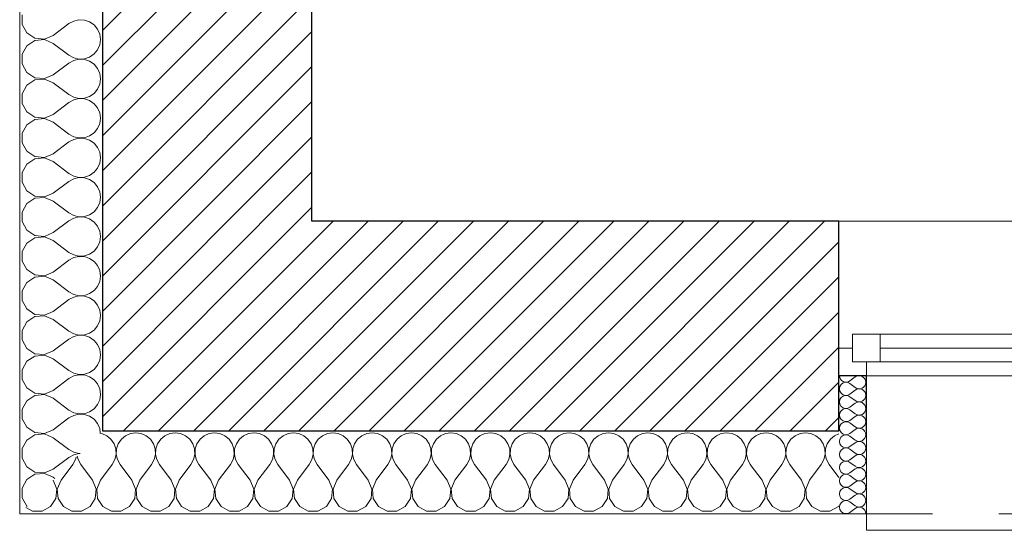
# Model space of a CAD drawing. Header units: millimetres. Extents: x 27262 to 215252, y 16288 to 306312.
# Tile 2 of 34: x 119075 to 120414, y 171393 to 172086. Entities that reach past the tile are written whole.
import ezdxf

# ---------------------------------------------------------------- set-up
doc = ezdxf.new("R2010")
doc.units = ezdxf.units.MM
doc.linetypes.add('Przerywana', pattern=[240, 120, -120])
doc.layers.add('KR_INW', color=252, linetype='Continuous')
doc.layers.add('Okna ArchiCADa', color=252, linetype='Continuous')
for name, color, linetype, lineweight in [('KR_INW_Nr_pióra__101', 252, 'Continuous', 5), ('KR_INW_Nr_pióra__102', 252, 'Continuous', 5), ('KR_INW_Nr_pióra__27', 252, 'Continuous', 25), ('KR_INW_Nr_pióra__47', 252, 'Continuous', 15), ('Okna ArchiCADa_Nr_pióra__1', 252, 'Continuous', 13), ('Okna ArchiCADa_Nr_pióra__27', 252, 'Continuous', 25)]:
    doc.layers.add(name, color=color, linetype=linetype, lineweight=lineweight)
pattern_1 = [(45, (0, 0), (-31.819804, 31.819804), [])]

# ---------------------------------------------------------------- blocks, each defined once
blk = doc.blocks.new('*X185')
at = {"layer": 'KR_INW_Nr_pióra__102', "linetype": 'Continuous'}
for p, q in [((179079.7, 107758.7), (179079.7, 107741.3)), ((179079.7, 107741.3), (179088, 107726)), ((179135.8, 107721.4), (179164.4, 107742.9)), ((179173, 107747.6), (179164.4, 107742.9)), ((179182.6, 107749.9), (179173, 107747.6)), ((179192.4, 107749.4), (179182.6, 107749.9)), ((179201.8, 107746.2), (179192.4, 107749.4)), ((179209.9, 107740.6), (179201.8, 107746.2)), ((179216.2, 107733.1), (179209.9, 107740.6)), ((179088, 107726), (179102.4, 107716.3)), ((179119.8, 107714.7), (179135.8, 107721.4)), ((179220.2, 107724), (179216.2, 107733.1)), ((179221.5, 107714.3), (179220.2, 107724)), ((179088, 107702.6), (179079.7, 107687.3)), ((179102.4, 107712.2), (179088, 107702.6)), ((179102.4, 107716.3), (179119.8, 107714.7)), ((179119.8, 107713.9), (179102.4, 107712.2)), ((179135.8, 107707.1), (179119.8, 107713.9)), ((179135.8, 107707.1), (179164.4, 107685.7)), ((179216.2, 107695.5), (179220.2, 107704.5)), ((179220.2, 107704.5), (179221.5, 107714.3)), ((179079.7, 107687.3), (179079.7, 107669.9)), ((179164.4, 107685.7), (179173, 107680.9)), ((179201.8, 107682.3), (179209.9, 107687.9)), ((179209.9, 107687.9), (179216.2, 107695.5)), ((179079.7, 107669.9), (179088, 107654.5)), ((179135.8, 107650), (179164.4, 107671.4)), ((179173, 107676.2), (179164.4, 107671.4)), ((179173, 107680.9), (179182.6, 107678.7)), ((179182.6, 107678.4), (179173, 107676.2)), ((179182.6, 107678.7), (179192.4, 107679.2)), ((179192.4, 107677.9), (179182.6, 107678.4)), ((179192.4, 107679.2), (179201.8, 107682.3)), ((179201.8, 107674.8), (179192.4, 107677.9)), ((179209.9, 107669.2), (179201.8, 107674.8)), ((179216.2, 107661.6), (179209.9, 107669.2)), ((179088, 107654.5), (179102.4, 107644.9)), ((179119.8, 107643.3), (179135.8, 107650)), ((179220.2, 107652.6), (179216.2, 107661.6)), ((179221.5, 107642.9), (179220.2, 107652.6)), ((179088, 107631.2), (179079.7, 107615.8)), ((179102.4, 107640.8), (179088, 107631.2)), ((179102.4, 107644.9), (179119.8, 107643.3)), ((179119.8, 107642.4), (179102.4, 107640.8)), ((179135.8, 107635.7), (179119.8, 107642.4)), ((179135.8, 107635.7), (179164.4, 107614.3)), ((179216.2, 107624.1), (179220.2, 107633.1)), ((179220.2, 107633.1), (179221.5, 107642.9)), ((179079.7, 107615.8), (179079.7, 107598.4)), ((179164.4, 107614.3), (179173, 107609.5)), ((179201.8, 107610.9), (179209.9, 107616.5)), ((179209.9, 107616.5), (179216.2, 107624.1)), ((179079.7, 107598.4), (179088, 107583.1)), ((179135.8, 107578.6), (179164.4, 107600)), ((179173, 107604.8), (179164.4, 107600)), ((179173, 107609.5), (179182.6, 107607.3)), ((179182.6, 107607), (179173, 107604.8)), ((179182.6, 107607.3), (179192.4, 107607.8)), ((179192.4, 107606.5), (179182.6, 107607)), ((179192.4, 107607.8), (179201.8, 107610.9)), ((179201.8, 107603.4), (179192.4, 107606.5)), ((179209.9, 107597.8), (179201.8, 107603.4)), ((179216.2, 107590.2), (179209.9, 107597.8)), ((179088, 107583.1), (179102.4, 107573.5)), ((179119.8, 107571.8), (179135.8, 107578.6)), ((179220.2, 107581.2), (179216.2, 107590.2)), ((179221.5, 107571.4), (179220.2, 107581.2)), ((179088, 107559.7), (179079.7, 107544.4)), ((179102.4, 107569.4), (179088, 107559.7)), ((179102.4, 107573.5), (179119.8, 107571.8)), ((179119.8, 107571), (179102.4, 107569.4)), ((179135.8, 107564.3), (179119.8, 107571)), ((179135.8, 107564.3), (179164.4, 107542.9)), ((179216.2, 107552.7), (179220.2, 107561.7)), ((179220.2, 107561.7), (179221.5, 107571.4)), ((179079.7, 107544.4), (179079.7, 107527)), ((179164.4, 107542.9), (179173, 107538.1)), ((179201.8, 107539.5), (179209.9, 107545.1)), ((179209.9, 107545.1), (179216.2, 107552.7)), ((179079.7, 107527), (179088, 107511.7)), ((179135.8, 107507.1), (179164.4, 107528.6)), ((179173, 107533.3), (179164.4, 107528.6)), ((179173, 107538.1), (179182.6, 107535.9)), ((179182.6, 107535.6), (179173, 107533.3)), ((179182.6, 107535.9), (179192.4, 107536.3)), ((179192.4, 107535.1), (179182.6, 107535.6)), ((179192.4, 107536.3), (179201.8, 107539.5)), ((179201.8, 107531.9), (179192.4, 107535.1)), ((179209.9, 107526.4), (179201.8, 107531.9)), ((179216.2, 107518.8), (179209.9, 107526.4)), ((179088, 107511.7), (179102.4, 107502.1)), ((179119.8, 107500.4), (179135.8, 107507.1)), ((179220.2, 107509.8), (179216.2, 107518.8)), ((179221.5, 107500), (179220.2, 107509.8)), ((179088, 107488.3), (179079.7, 107473)), ((179102.4, 107497.9), (179088, 107488.3)), ((179102.4, 107502.1), (179119.8, 107500.4)), ((179119.8, 107499.6), (179102.4, 107497.9)), ((179135.8, 107492.9), (179119.8, 107499.6)), ((179135.8, 107492.9), (179164.4, 107471.4)), ((179216.2, 107481.2), (179220.2, 107490.2)), ((179220.2, 107490.2), (179221.5, 107500)), ((179079.7, 107473), (179079.7, 107455.6)), ((179164.4, 107471.4), (179173, 107466.7)), ((179201.8, 107468.1), (179209.9, 107473.6)), ((179209.9, 107473.6), (179216.2, 107481.2)), ((179079.7, 107455.6), (179088, 107440.3)), ((179135.8, 107435.7), (179164.4, 107457.1)), ((179173, 107461.9), (179164.4, 107457.1)), ((179173, 107466.7), (179182.6, 107464.4)), ((179182.6, 107464.1), (179173, 107461.9)), ((179182.6, 107464.4), (179192.4, 107464.9)), ((179192.4, 107463.7), (179182.6, 107464.1)), ((179192.4, 107464.9), (179201.8, 107468.1)), ((179201.8, 107460.5), (179192.4, 107463.7)), ((179209.9, 107454.9), (179201.8, 107460.5)), ((179216.2, 107447.3), (179209.9, 107454.9)), ((179088, 107440.3), (179102.4, 107430.6)), ((179119.8, 107429), (179135.8, 107435.7)), ((179220.2, 107438.3), (179216.2, 107447.3)), ((179221.5, 107428.6), (179220.2, 107438.3)), ((179088, 107416.9), (179079.7, 107401.6)), ((179102.4, 107426.5), (179088, 107416.9)), ((179102.4, 107430.6), (179119.8, 107429)), ((179119.8, 107428.2), (179102.4, 107426.5)), ((179135.8, 107421.4), (179119.8, 107428.2)), ((179135.8, 107421.4), (179164.4, 107400)), ((179216.2, 107409.8), (179220.2, 107418.8)), ((179220.2, 107418.8), (179221.5, 107428.6)), ((179079.7, 107401.6), (179079.7, 107384.2)), ((179164.4, 107400), (179173, 107395.2)), ((179201.8, 107396.6), (179209.9, 107402.2)), ((179209.9, 107402.2), (179216.2, 107409.8)), ((179079.7, 107384.2), (179088, 107368.8)), ((179135.8, 107364.3), (179164.4, 107385.7)), ((179173, 107390.5), (179164.4, 107385.7)), ((179173, 107395.2), (179182.6, 107393)), ((179182.6, 107392.7), (179173, 107390.5)), ((179182.6, 107393), (179192.4, 107393.5)), ((179192.4, 107392.2), (179182.6, 107392.7)), ((179192.4, 107393.5), (179201.8, 107396.6)), ((179201.8, 107389.1), (179192.4, 107392.2)), ((179209.9, 107383.5), (179201.8, 107389.1)), ((179216.2, 107375.9), (179209.9, 107383.5)), ((179088, 107368.8), (179102.4, 107359.2)), ((179119.8, 107357.6), (179135.8, 107364.3)), ((179220.2, 107366.9), (179216.2, 107375.9)), ((179221.5, 107357.1), (179220.2, 107366.9)), ((179088, 107345.5), (179079.7, 107330.1)), ((179102.4, 107355.1), (179088, 107345.5)), ((179102.4, 107359.2), (179119.8, 107357.6)), ((179119.8, 107356.7), (179102.4, 107355.1)), ((179135.8, 107350), (179119.8, 107356.7)), ((179135.8, 107350), (179164.4, 107328.6)), ((179216.2, 107338.4), (179220.2, 107347.4)), ((179220.2, 107347.4), (179221.5, 107357.1)), ((179079.7, 107330.1), (179079.7, 107312.7)), ((179164.4, 107328.6), (179173, 107323.8)), ((179201.8, 107325.2), (179209.9, 107330.8)), ((179209.9, 107330.8), (179216.2, 107338.4)), ((179079.7, 107312.7), (179088, 107297.4)), ((179135.8, 107292.9), (179164.4, 107314.3)), ((179173, 107319.1), (179164.4, 107314.3)), ((179173, 107323.8), (179182.6, 107321.6)), ((179182.6, 107321.3), (179173, 107319.1)), ((179182.6, 107321.6), (179192.4, 107322.1)), ((179192.4, 107320.8), (179182.6, 107321.3)), ((179192.4, 107322.1), (179201.8, 107325.2)), ((179201.8, 107317.7), (179192.4, 107320.8)), ((179209.9, 107312.1), (179201.8, 107317.7)), ((179216.2, 107304.5), (179209.9, 107312.1)), ((179088, 107297.4), (179102.4, 107287.8)), ((179119.8, 107286.1), (179135.8, 107292.9)), ((179220.2, 107295.5), (179216.2, 107304.5)), ((179221.5, 107285.7), (179220.2, 107295.5)), ((179088, 107274), (179079.7, 107258.7)), ((179102.4, 107283.7), (179088, 107274)), ((179102.4, 107287.8), (179119.8, 107286.1)), ((179119.8, 107285.3), (179102.4, 107283.7)), ((179135.8, 107278.6), (179119.8, 107285.3)), ((179135.8, 107278.6), (179164.4, 107257.1)), ((179216.2, 107266.9), (179220.2, 107276)), ((179220.2, 107276), (179221.5, 107285.7)), ((179079.7, 107258.7), (179079.7, 107241.3)), ((179164.4, 107257.1), (179173, 107252.4)), ((179201.8, 107253.8), (179209.9, 107259.4)), ((179209.9, 107259.4), (179216.2, 107266.9)), ((179079.7, 107241.3), (179088, 107226)), ((179135.8, 107221.4), (179164.4, 107242.9)), ((179173, 107247.6), (179164.4, 107242.9)), ((179173, 107252.4), (179182.6, 107250.1)), ((179182.6, 107249.9), (179173, 107247.6)), ((179182.6, 107250.1), (179192.4, 107250.6)), ((179192.4, 107249.4), (179182.6, 107249.9)), ((179192.4, 107250.6), (179201.8, 107253.8)), ((179201.8, 107246.2), (179192.4, 107249.4)), ((179209.9, 107240.6), (179201.8, 107246.2)), ((179216.2, 107233.1), (179209.9, 107240.6)), ((179088, 107226), (179102.4, 107216.3)), ((179119.8, 107214.7), (179135.8, 107221.4)), ((179220.2, 107224), (179216.2, 107233.1)), ((179221.5, 107214.3), (179220.2, 107224)), ((179088, 107202.6), (179079.7, 107187.3)), ((179102.4, 107212.2), (179088, 107202.6)), ((179102.4, 107216.3), (179119.8, 107214.7)), ((179119.8, 107213.9), (179102.4, 107212.2)), ((179135.8, 107207.1), (179119.8, 107213.9)), ((179135.8, 107207.1), (179164.4, 107185.7)), ((179216.2, 107195.5), (179220.2, 107204.5)), ((179220.2, 107204.5), (179221.5, 107214.3)), ((179079.7, 107187.3), (179079.7, 107169.9)), ((179164.4, 107185.7), (179173, 107180.9)), ((179201.8, 107182.3), (179209.9, 107187.9)), ((179209.9, 107187.9), (179216.2, 107195.5)), ((179079.7, 107169.9), (179088, 107154.5)), ((179135.8, 107150), (179164.4, 107171.4)), ((179173, 107176.2), (179164.4, 107171.4)), ((179173, 107180.9), (179182.6, 107178.7)), ((179182.6, 107178.4), (179173, 107176.2)), ((179182.6, 107178.7), (179192.4, 107179.2)), ((179192.4, 107177.9), (179182.6, 107178.4)), ((179192.4, 107179.2), (179201.8, 107182.3)), ((179201.8, 107174.8), (179192.4, 107177.9)), ((179209.9, 107169.2), (179201.8, 107174.8)), ((179216.2, 107161.6), (179209.9, 107169.2)), ((179088, 107154.5), (179102.4, 107144.9)), ((179119.8, 107143.3), (179135.8, 107150)), ((179220.2, 107152.6), (179216.2, 107161.6)), ((179221.5, 107142.9), (179220.2, 107152.6)), ((179088, 107131.2), (179079.7, 107115.8)), ((179102.4, 107140.8), (179088, 107131.2)), ((179102.4, 107144.9), (179119.8, 107143.3)), ((179119.8, 107142.4), (179102.4, 107140.8)), ((179135.8, 107135.7), (179119.8, 107142.4)), ((179135.8, 107135.7), (179164.4, 107114.3)), ((179216.2, 107124.1), (179220.2, 107133.1)), ((179220.2, 107133.1), (179221.5, 107142.9)), ((179079.7, 107115.8), (179079.7, 107098.4)), ((179164.4, 107114.3), (179173, 107109.5)), ((179201.8, 107110.9), (179209.9, 107116.5)), ((179209.9, 107116.5), (179216.2, 107124.1)), ((179079.7, 107098.4), (179088, 107083.1)), ((179135.8, 107078.6), (179164.4, 107100)), ((179173, 107104.8), (179164.4, 107100)), ((179173, 107109.5), (179182.6, 107107.3)), ((179182.6, 107107), (179173, 107104.8)), ((179182.6, 107107.3), (179192.4, 107107.8)), ((179192.4, 107106.5), (179182.6, 107107)), ((179192.4, 107107.8), (179201.8, 107110.9)), ((179201.8, 107103.4), (179192.4, 107106.5)), ((179209.9, 107097.8), (179201.8, 107103.4)), ((179216.2, 107090.2), (179209.9, 107097.8)), ((179088, 107083.1), (179102.4, 107073.5)), ((179119.8, 107071.8), (179135.8, 107078.6)), ((179220.2, 107081.2), (179216.2, 107090.2)), ((179221.5, 107071.4), (179220.2, 107081.2)), ((179088, 107059.7), (179079.7, 107044.4)), ((179102.4, 107069.4), (179088, 107059.7)), ((179102.4, 107073.5), (179119.8, 107071.8)), ((179119.8, 107071), (179102.4, 107069.4)), ((179135.8, 107064.3), (179119.8, 107071)), ((179135.8, 107064.3), (179164.4, 107042.9)), ((179216.2, 107052.7), (179220.2, 107061.7)), ((179220.2, 107061.7), (179221.5, 107071.4)), ((179079.7, 107044.4), (179079.7, 107027)), ((179164.4, 107042.9), (179173, 107038.1)), ((179201.8, 107039.5), (179209.9, 107045.1)), ((179209.9, 107045.1), (179216.2, 107052.7)), ((179079.7, 107027), (179088, 107011.7)), ((179135.8, 107007.1), (179164.4, 107028.6)), ((179173, 107033.3), (179164.4, 107028.6)), ((179173, 107038.1), (179182.6, 107035.9)), ((179182.6, 107035.6), (179173, 107033.3)), ((179182.6, 107035.9), (179192.4, 107036.3)), ((179192.4, 107035.1), (179182.6, 107035.6)), ((179192.4, 107036.3), (179201.8, 107039.5)), ((179201.8, 107031.9), (179192.4, 107035.1)), ((179209.9, 107026.4), (179201.8, 107031.9)), ((179216.2, 107018.8), (179209.9, 107026.4)), ((179088, 107011.7), (179102.4, 107002.1)), ((179119.8, 107000.4), (179135.8, 107007.1)), ((179220.2, 107009.8), (179216.2, 107018.8)), ((179221.3, 107001.4), (179220.2, 107009.8)), ((179088, 106988.3), (179079.7, 106973)), ((179102.4, 106997.9), (179088, 106988.3)), ((179102.4, 107002.1), (179119.8, 107000.4)), ((179119.8, 106999.6), (179102.4, 106997.9)), ((179135.8, 106992.9), (179119.8, 106999.6)), ((179135.8, 106992.9), (179164.4, 106971.4)), ((179079.7, 106973), (179079.7, 106955.6)), ((179164.4, 106971.4), (179173, 106966.7)), ((179079.7, 106955.6), (179088, 106940.3)), ((179135.8, 106935.7), (179164.4, 106957.1)), ((179173, 106961.9), (179164.4, 106957.1)), ((179173, 106966.7), (179182.6, 106964.4)), ((179182.6, 106964.1), (179173, 106961.9)), ((179182.6, 106964.4), (179184.5, 106964.5)), ((179184, 106964.1), (179182.6, 106964.1)), ((179088, 106940.3), (179102.4, 106930.6)), ((179119.8, 106929), (179135.8, 106935.7)), ((179088, 106916.9), (179079.7, 106901.6)), ((179102.4, 106926.5), (179088, 106916.9)), ((179102.4, 106930.6), (179119.8, 106929)), ((179119.8, 106928.2), (179102.4, 106926.5)), ((179135.8, 106921.4), (179119.8, 106928.2)), ((179135.8, 106921.4), (179139, 106919)), ((179079.7, 106901.6), (179079.7, 106884.2)), ((179079.7, 106884.2), (179088, 106868.8)), ((179088, 106868.8), (179088.4, 106868.5))]:
    blk.add_line(p, q, dxfattribs=at)
blk = doc.blocks.new('Ściana_3', base_point=(179075.1, 121675.6))
at = {"layer": 'KR_INW_Nr_pióra__101', "linetype": 'Continuous'}
h = blk.add_hatch(dxfattribs=at)
h.set_pattern_fill('CEGŁA_LICÓWKA', color=256, style=0, pattern_type=2)
h.set_pattern_definition(pattern_1)
h.paths.add_polyline_path([(179225.1, 107005.1), (179605.1, 107385.1), (179605.1, 113729.1), (179405.1, 113729.1), (179290.1, 113729.1), (179225.1, 113729.1)])
at = {"layer": 'KR_INW_Nr_pióra__27', "linetype": 'Continuous'}
blk.add_line((179225.1, 113729.1), (179225.1, 107005.1), dxfattribs=at)
at = {"layer": 'KR_INW_Nr_pióra__27', "linetype": 'Continuous', "flags": 128}
blk.add_lwpolyline([(179605.1, 107385.1), (179605.1, 112967.6)], dxfattribs=at)
at = {"layer": 'KR_INW_Nr_pióra__47', "linetype": 'Continuous', "flags": 128}
blk.add_lwpolyline([(179075.1, 113729.1), (179075.1, 106855.1)], dxfattribs=at)
at = {"layer": 'KR_INW'}
blk.add_blockref('*X185', (0, 0), dxfattribs=at)
blk = doc.blocks.new('*X188')
at = {"layer": 'KR_INW_Nr_pióra__102', "linetype": 'Continuous'}
for p, q in [((179224, 107000.2), (179220.6, 107000.7)), ((179233.1, 106996.2), (179224, 107000.2)), ((179240.6, 106989.9), (179233.1, 106996.2)), ((179246.2, 106981.8), (179240.6, 106989.9)), ((179259.4, 106989.9), (179253.8, 106981.8)), ((179266.9, 106996.2), (179259.4, 106989.9)), ((179276, 107000.2), (179266.9, 106996.2)), ((179285.7, 107001.6), (179276, 107000.2)), ((179295.5, 107000.2), (179285.7, 107001.6)), ((179304.5, 106996.2), (179295.5, 107000.2)), ((179312.1, 106989.9), (179304.5, 106996.2)), ((179317.7, 106981.8), (179312.1, 106989.9)), ((179330.8, 106989.9), (179325.2, 106981.8)), ((179338.4, 106996.2), (179330.8, 106989.9)), ((179347.4, 107000.2), (179338.4, 106996.2)), ((179357.1, 107001.6), (179347.4, 107000.2)), ((179366.9, 107000.2), (179357.1, 107001.6)), ((179375.9, 106996.2), (179366.9, 107000.2)), ((179383.5, 106989.9), (179375.9, 106996.2)), ((179389.1, 106981.8), (179383.5, 106989.9)), ((179402.2, 106989.9), (179396.6, 106981.8)), ((179409.8, 106996.2), (179402.2, 106989.9)), ((179418.8, 107000.2), (179409.8, 106996.2)), ((179428.6, 107001.6), (179418.8, 107000.2)), ((179438.3, 107000.2), (179428.6, 107001.6)), ((179447.3, 106996.2), (179438.3, 107000.2)), ((179454.9, 106989.9), (179447.3, 106996.2)), ((179460.5, 106981.8), (179454.9, 106989.9)), ((179473.6, 106989.9), (179468.1, 106981.8)), ((179481.2, 106996.2), (179473.6, 106989.9)), ((179490.2, 107000.2), (179481.2, 106996.2)), ((179500, 107001.6), (179490.2, 107000.2)), ((179509.8, 107000.2), (179500, 107001.6)), ((179518.8, 106996.2), (179509.8, 107000.2)), ((179526.4, 106989.9), (179518.8, 106996.2)), ((179531.9, 106981.8), (179526.4, 106989.9)), ((179545.1, 106989.9), (179539.5, 106981.8)), ((179552.7, 106996.2), (179545.1, 106989.9)), ((179561.7, 107000.2), (179552.7, 106996.2)), ((179571.4, 107001.6), (179561.7, 107000.2)), ((179581.2, 107000.2), (179571.4, 107001.6)), ((179590.2, 106996.2), (179581.2, 107000.2)), ((179597.8, 106989.9), (179590.2, 106996.2)), ((179603.4, 106981.8), (179597.8, 106989.9)), ((179616.5, 106989.9), (179610.9, 106981.8)), ((179624.1, 106996.2), (179616.5, 106989.9)), ((179633.1, 107000.2), (179624.1, 106996.2)), ((179642.9, 107001.6), (179633.1, 107000.2)), ((179652.6, 107000.2), (179642.9, 107001.6)), ((179661.6, 106996.2), (179652.6, 107000.2)), ((179669.2, 106989.9), (179661.6, 106996.2)), ((179674.8, 106981.8), (179669.2, 106989.9)), ((179687.9, 106989.9), (179682.3, 106981.8)), ((179695.5, 106996.2), (179687.9, 106989.9)), ((179704.5, 107000.2), (179695.5, 106996.2)), ((179714.3, 107001.6), (179704.5, 107000.2)), ((179724, 107000.2), (179714.3, 107001.6)), ((179733.1, 106996.2), (179724, 107000.2)), ((179740.6, 106989.9), (179733.1, 106996.2)), ((179746.2, 106981.8), (179740.6, 106989.9)), ((179759.4, 106989.9), (179753.8, 106981.8)), ((179766.9, 106996.2), (179759.4, 106989.9)), ((179776, 107000.2), (179766.9, 106996.2)), ((179785.7, 107001.6), (179776, 107000.2)), ((179795.5, 107000.2), (179785.7, 107001.6)), ((179804.5, 106996.2), (179795.5, 107000.2)), ((179812.1, 106989.9), (179804.5, 106996.2)), ((179817.7, 106981.8), (179812.1, 106989.9)), ((179830.8, 106989.9), (179825.2, 106981.8)), ((179838.4, 106996.2), (179830.8, 106989.9)), ((179847.4, 107000.2), (179838.4, 106996.2)), ((179857.1, 107001.6), (179847.4, 107000.2)), ((179866.9, 107000.2), (179857.1, 107001.6)), ((179875.9, 106996.2), (179866.9, 107000.2)), ((179883.5, 106989.9), (179875.9, 106996.2)), ((179889.1, 106981.8), (179883.5, 106989.9)), ((179902.2, 106989.9), (179896.6, 106981.8)), ((179909.8, 106996.2), (179902.2, 106989.9)), ((179918.8, 107000.2), (179909.8, 106996.2)), ((179928.6, 107001.6), (179918.8, 107000.2)), ((179938.3, 107000.2), (179928.6, 107001.6)), ((179947.3, 106996.2), (179938.3, 107000.2)), ((179954.9, 106989.9), (179947.3, 106996.2)), ((179960.5, 106981.8), (179954.9, 106989.9)), ((179973.6, 106989.9), (179968.1, 106981.8)), ((179981.2, 106996.2), (179973.6, 106989.9)), ((179990.2, 107000.2), (179981.2, 106996.2)), ((180000, 107001.6), (179990.2, 107000.2)), ((180009.8, 107000.2), (180000, 107001.6)), ((180018.8, 106996.2), (180009.8, 107000.2)), ((180026.4, 106989.9), (180018.8, 106996.2)), ((180031.9, 106981.8), (180026.4, 106989.9)), ((180045.1, 106989.9), (180039.5, 106981.8)), ((180052.7, 106996.2), (180045.1, 106989.9)), ((180061.7, 107000.2), (180052.7, 106996.2)), ((180071.4, 107001.6), (180061.7, 107000.2)), ((180081.2, 107000.2), (180071.4, 107001.6)), ((180090.2, 106996.2), (180081.2, 107000.2)), ((180097.8, 106989.9), (180090.2, 106996.2)), ((180103.4, 106981.8), (180097.8, 106989.9)), ((180116.5, 106989.9), (180110.9, 106981.8)), ((180124.1, 106996.2), (180116.5, 106989.9)), ((180133.1, 107000.2), (180124.1, 106996.2)), ((180142.9, 107001.6), (180133.1, 107000.2)), ((180152.6, 107000.2), (180142.9, 107001.6)), ((180161.6, 106996.2), (180152.6, 107000.2)), ((180169.2, 106989.9), (180161.6, 106996.2)), ((180174.8, 106981.8), (180169.2, 106989.9)), ((180187.9, 106989.9), (180182.3, 106981.8)), ((180195.5, 106996.2), (180187.9, 106989.9)), ((180204.5, 107000.2), (180195.5, 106996.2)), ((180214.3, 107001.6), (180204.5, 107000.2)), ((180224, 107000.2), (180214.3, 107001.6)), ((180233.1, 106996.2), (180224, 107000.2)), ((180240.6, 106989.9), (180233.1, 106996.2)), ((180246.2, 106981.8), (180240.6, 106989.9)), ((180259.4, 106989.9), (180253.8, 106981.8)), ((180266.9, 106996.2), (180259.4, 106989.9)), ((180276, 107000.2), (180266.9, 106996.2)), ((180285.7, 107001.6), (180276, 107000.2)), ((180295.5, 107000.2), (180285.7, 107001.6)), ((180304.5, 106996.2), (180295.5, 107000.2)), ((180312.1, 106989.9), (180304.5, 106996.2)), ((180317.7, 106981.8), (180312.1, 106989.9)), ((180330.8, 106989.9), (180325.2, 106981.8)), ((180338.4, 106996.2), (180330.8, 106989.9)), ((180347.4, 107000.2), (180338.4, 106996.2)), ((180357.1, 107001.6), (180347.4, 107000.2)), ((180366.9, 107000.2), (180357.1, 107001.6)), ((180375.9, 106996.2), (180366.9, 107000.2)), ((180383.5, 106989.9), (180375.9, 106996.2)), ((180389.1, 106981.8), (180383.5, 106989.9)), ((180402.2, 106989.9), (180396.6, 106981.8)), ((180409.8, 106996.2), (180402.2, 106989.9)), ((180418.8, 107000.2), (180409.8, 106996.2)), ((180428.6, 107001.6), (180418.8, 107000.2)), ((180438.3, 107000.2), (180428.6, 107001.6)), ((180447.3, 106996.2), (180438.3, 107000.2)), ((180454.9, 106989.9), (180447.3, 106996.2)), ((180460.5, 106981.8), (180454.9, 106989.9)), ((180473.6, 106989.9), (180468.1, 106981.8)), ((180481.2, 106996.2), (180473.6, 106989.9)), ((180490.2, 107000.2), (180481.2, 106996.2)), ((180500, 107001.6), (180490.2, 107000.2)), ((180509.8, 107000.2), (180500, 107001.6)), ((180518.8, 106996.2), (180509.8, 107000.2)), ((180526.4, 106989.9), (180518.8, 106996.2)), ((180531.9, 106981.8), (180526.4, 106989.9)), ((180545.1, 106989.9), (180539.5, 106981.8)), ((180552.7, 106996.2), (180545.1, 106989.9)), ((180560.5, 106999.7), (180552.7, 106996.2)), ((179249.4, 106972.5), (179246.2, 106981.8)), ((179249.9, 106962.6), (179249.4, 106972.5)), ((179250.6, 106972.5), (179250.1, 106962.6)), ((179253.8, 106981.8), (179250.6, 106972.5)), ((179320.8, 106972.5), (179317.7, 106981.8)), ((179321.3, 106962.6), (179320.8, 106972.5)), ((179322.1, 106972.5), (179321.6, 106962.6)), ((179325.2, 106981.8), (179322.1, 106972.5)), ((179392.2, 106972.5), (179389.1, 106981.8)), ((179392.7, 106962.6), (179392.2, 106972.5)), ((179393.5, 106972.5), (179393, 106962.6)), ((179396.6, 106981.8), (179393.5, 106972.5)), ((179463.7, 106972.5), (179460.5, 106981.8)), ((179464.1, 106962.6), (179463.7, 106972.5)), ((179464.9, 106972.5), (179464.4, 106962.6)), ((179468.1, 106981.8), (179464.9, 106972.5)), ((179535.1, 106972.5), (179531.9, 106981.8)), ((179535.6, 106962.6), (179535.1, 106972.5)), ((179536.3, 106972.5), (179535.9, 106962.6)), ((179539.5, 106981.8), (179536.3, 106972.5)), ((179606.5, 106972.5), (179603.4, 106981.8)), ((179607, 106962.6), (179606.5, 106972.5)), ((179607.8, 106972.5), (179607.3, 106962.6)), ((179610.9, 106981.8), (179607.8, 106972.5)), ((179677.9, 106972.5), (179674.8, 106981.8)), ((179678.4, 106962.6), (179677.9, 106972.5)), ((179679.2, 106972.5), (179678.7, 106962.6)), ((179682.3, 106981.8), (179679.2, 106972.5)), ((179749.4, 106972.5), (179746.2, 106981.8)), ((179749.9, 106962.6), (179749.4, 106972.5)), ((179750.6, 106972.5), (179750.1, 106962.6)), ((179753.8, 106981.8), (179750.6, 106972.5)), ((179820.8, 106972.5), (179817.7, 106981.8)), ((179821.3, 106962.6), (179820.8, 106972.5)), ((179822.1, 106972.5), (179821.6, 106962.6)), ((179825.2, 106981.8), (179822.1, 106972.5)), ((179892.2, 106972.5), (179889.1, 106981.8)), ((179892.7, 106962.6), (179892.2, 106972.5)), ((179893.5, 106972.5), (179893, 106962.6)), ((179896.6, 106981.8), (179893.5, 106972.5)), ((179963.7, 106972.5), (179960.5, 106981.8)), ((179964.1, 106962.6), (179963.7, 106972.5)), ((179964.9, 106972.5), (179964.4, 106962.6)), ((179968.1, 106981.8), (179964.9, 106972.5)), ((180035.1, 106972.5), (180031.9, 106981.8)), ((180035.6, 106962.6), (180035.1, 106972.5)), ((180036.3, 106972.5), (180035.9, 106962.6)), ((180039.5, 106981.8), (180036.3, 106972.5)), ((180106.5, 106972.5), (180103.4, 106981.8)), ((180107, 106962.6), (180106.5, 106972.5)), ((180107.8, 106972.5), (180107.3, 106962.6)), ((180110.9, 106981.8), (180107.8, 106972.5)), ((180177.9, 106972.5), (180174.8, 106981.8)), ((180178.4, 106962.6), (180177.9, 106972.5)), ((180179.2, 106972.5), (180178.7, 106962.6)), ((180182.3, 106981.8), (180179.2, 106972.5)), ((180249.4, 106972.5), (180246.2, 106981.8)), ((180249.9, 106962.6), (180249.4, 106972.5)), ((180250.6, 106972.5), (180250.1, 106962.6)), ((180253.8, 106981.8), (180250.6, 106972.5)), ((180320.8, 106972.5), (180317.7, 106981.8)), ((180321.3, 106962.6), (180320.8, 106972.5)), ((180322.1, 106972.5), (180321.6, 106962.6)), ((180325.2, 106981.8), (180322.1, 106972.5)), ((180392.2, 106972.5), (180389.1, 106981.8)), ((180392.7, 106962.6), (180392.2, 106972.5)), ((180393.5, 106972.5), (180393, 106962.6)), ((180396.6, 106981.8), (180393.5, 106972.5)), ((180463.7, 106972.5), (180460.5, 106981.8)), ((180464.1, 106962.6), (180463.7, 106972.5)), ((180464.9, 106972.5), (180464.4, 106962.6)), ((180468.1, 106981.8), (180464.9, 106972.5)), ((180535.1, 106972.5), (180531.9, 106981.8)), ((180535.6, 106962.6), (180535.1, 106972.5)), ((180536.3, 106972.5), (180535.9, 106962.6)), ((180539.5, 106981.8), (180536.3, 106972.5)), ((179171.4, 106944.4), (179176.2, 106953.1)), ((179176.2, 106953.1), (179177.2, 106957.2)), ((179179.4, 106959.5), (179180.9, 106953.1)), ((179180.9, 106953.1), (179185.7, 106944.4)), ((179242.9, 106944.4), (179247.6, 106953.1)), ((179247.6, 106953.1), (179249.9, 106962.6)), ((179250.1, 106962.6), (179252.4, 106953.1)), ((179252.4, 106953.1), (179257.1, 106944.4)), ((179314.3, 106944.4), (179319.1, 106953.1)), ((179319.1, 106953.1), (179321.3, 106962.6)), ((179321.6, 106962.6), (179323.8, 106953.1)), ((179323.8, 106953.1), (179328.6, 106944.4)), ((179385.7, 106944.4), (179390.5, 106953.1)), ((179390.5, 106953.1), (179392.7, 106962.6)), ((179393, 106962.6), (179395.2, 106953.1)), ((179395.2, 106953.1), (179400, 106944.4)), ((179457.1, 106944.4), (179461.9, 106953.1)), ((179461.9, 106953.1), (179464.1, 106962.6)), ((179464.4, 106962.6), (179466.7, 106953.1)), ((179466.7, 106953.1), (179471.4, 106944.4)), ((179528.6, 106944.4), (179533.3, 106953.1)), ((179533.3, 106953.1), (179535.6, 106962.6)), ((179535.9, 106962.6), (179538.1, 106953.1)), ((179538.1, 106953.1), (179542.9, 106944.4)), ((179600, 106944.4), (179604.8, 106953.1)), ((179604.8, 106953.1), (179607, 106962.6)), ((179607.3, 106962.6), (179609.5, 106953.1)), ((179609.5, 106953.1), (179614.3, 106944.4)), ((179671.4, 106944.4), (179676.2, 106953.1)), ((179676.2, 106953.1), (179678.4, 106962.6)), ((179678.7, 106962.6), (179680.9, 106953.1)), ((179680.9, 106953.1), (179685.7, 106944.4)), ((179742.9, 106944.4), (179747.6, 106953.1)), ((179747.6, 106953.1), (179749.9, 106962.6)), ((179750.1, 106962.6), (179752.4, 106953.1)), ((179752.4, 106953.1), (179757.1, 106944.4)), ((179814.3, 106944.4), (179819.1, 106953.1)), ((179819.1, 106953.1), (179821.3, 106962.6)), ((179821.6, 106962.6), (179823.8, 106953.1)), ((179823.8, 106953.1), (179828.6, 106944.4)), ((179885.7, 106944.4), (179890.5, 106953.1)), ((179890.5, 106953.1), (179892.7, 106962.6)), ((179893, 106962.6), (179895.2, 106953.1)), ((179895.2, 106953.1), (179900, 106944.4)), ((179957.1, 106944.4), (179961.9, 106953.1)), ((179961.9, 106953.1), (179964.1, 106962.6)), ((179964.4, 106962.6), (179966.7, 106953.1)), ((179966.7, 106953.1), (179971.4, 106944.4)), ((180028.6, 106944.4), (180033.3, 106953.1)), ((180033.3, 106953.1), (180035.6, 106962.6)), ((180035.9, 106962.6), (180038.1, 106953.1)), ((180038.1, 106953.1), (180042.9, 106944.4)), ((180100, 106944.4), (180104.8, 106953.1)), ((180104.8, 106953.1), (180107, 106962.6)), ((180107.3, 106962.6), (180109.5, 106953.1)), ((180109.5, 106953.1), (180114.3, 106944.4)), ((180171.4, 106944.4), (180176.2, 106953.1)), ((180176.2, 106953.1), (180178.4, 106962.6)), ((180178.7, 106962.6), (180180.9, 106953.1)), ((180180.9, 106953.1), (180185.7, 106944.4)), ((180242.9, 106944.4), (180247.6, 106953.1)), ((180247.6, 106953.1), (180249.9, 106962.6)), ((180250.1, 106962.6), (180252.4, 106953.1)), ((180252.4, 106953.1), (180257.1, 106944.4)), ((180314.3, 106944.4), (180319.1, 106953.1)), ((180319.1, 106953.1), (180321.3, 106962.6)), ((180321.6, 106962.6), (180323.8, 106953.1)), ((180323.8, 106953.1), (180328.6, 106944.4)), ((180385.7, 106944.4), (180390.5, 106953.1)), ((180390.5, 106953.1), (180392.7, 106962.6)), ((180393, 106962.6), (180395.2, 106953.1)), ((180395.2, 106953.1), (180400, 106944.4)), ((180457.1, 106944.4), (180461.9, 106953.1)), ((180461.9, 106953.1), (180464.1, 106962.6)), ((180464.4, 106962.6), (180466.7, 106953.1)), ((180466.7, 106953.1), (180471.4, 106944.4)), ((180528.6, 106944.4), (180533.3, 106953.1)), ((180533.3, 106953.1), (180535.6, 106962.6)), ((180535.9, 106962.6), (180538.1, 106953.1)), ((180538.1, 106953.1), (180542.9, 106944.4)), ((179150, 106915.9), (179171.4, 106944.4)), ((179207.1, 106915.9), (179185.7, 106944.4)), ((179221.4, 106915.9), (179242.9, 106944.4)), ((179278.6, 106915.9), (179257.1, 106944.4)), ((179292.9, 106915.9), (179314.3, 106944.4)), ((179350, 106915.9), (179328.6, 106944.4)), ((179364.3, 106915.9), (179385.7, 106944.4)), ((179421.4, 106915.9), (179400, 106944.4)), ((179435.7, 106915.9), (179457.1, 106944.4)), ((179492.9, 106915.9), (179471.4, 106944.4)), ((179507.1, 106915.9), (179528.6, 106944.4)), ((179564.3, 106915.9), (179542.9, 106944.4)), ((179578.6, 106915.9), (179600, 106944.4)), ((179635.7, 106915.9), (179614.3, 106944.4)), ((179650, 106915.9), (179671.4, 106944.4)), ((179707.1, 106915.9), (179685.7, 106944.4)), ((179721.4, 106915.9), (179742.9, 106944.4)), ((179778.6, 106915.9), (179757.1, 106944.4)), ((179792.9, 106915.9), (179814.3, 106944.4)), ((179850, 106915.9), (179828.6, 106944.4)), ((179864.3, 106915.9), (179885.7, 106944.4)), ((179921.4, 106915.9), (179900, 106944.4)), ((179935.7, 106915.9), (179957.1, 106944.4)), ((179992.9, 106915.9), (179971.4, 106944.4)), ((180007.1, 106915.9), (180028.6, 106944.4)), ((180064.3, 106915.9), (180042.9, 106944.4)), ((180078.6, 106915.9), (180100, 106944.4)), ((180135.7, 106915.9), (180114.3, 106944.4)), ((180150, 106915.9), (180171.4, 106944.4)), ((180207.1, 106915.9), (180185.7, 106944.4)), ((180221.4, 106915.9), (180242.9, 106944.4)), ((180278.6, 106915.9), (180257.1, 106944.4)), ((180292.9, 106915.9), (180314.3, 106944.4)), ((180350, 106915.9), (180328.6, 106944.4)), ((180364.3, 106915.9), (180385.7, 106944.4)), ((180421.4, 106915.9), (180400, 106944.4)), ((180435.7, 106915.9), (180457.1, 106944.4)), ((180492.9, 106915.9), (180471.4, 106944.4)), ((180507.1, 106915.9), (180528.6, 106944.4)), ((180560.5, 106920.9), (180542.9, 106944.4)), ((179142.4, 106899.8), (179135.7, 106915.8)), ((179150, 106915.9), (179143.3, 106899.8)), ((179213.9, 106899.8), (179207.1, 106915.9)), ((179221.4, 106915.9), (179214.7, 106899.8)), ((179285.3, 106899.8), (179278.6, 106915.9)), ((179292.9, 106915.9), (179286.1, 106899.8)), ((179356.7, 106899.8), (179350, 106915.9)), ((179364.3, 106915.9), (179357.6, 106899.8)), ((179428.2, 106899.8), (179421.4, 106915.9)), ((179435.7, 106915.9), (179429, 106899.8)), ((179499.6, 106899.8), (179492.9, 106915.9)), ((179507.1, 106915.9), (179500.4, 106899.8)), ((179571, 106899.8), (179564.3, 106915.9)), ((179578.6, 106915.9), (179571.8, 106899.8)), ((179642.4, 106899.8), (179635.7, 106915.9)), ((179650, 106915.9), (179643.3, 106899.8)), ((179713.9, 106899.8), (179707.1, 106915.9)), ((179721.4, 106915.9), (179714.7, 106899.8)), ((179785.3, 106899.8), (179778.6, 106915.9)), ((179792.9, 106915.9), (179786.1, 106899.8)), ((179856.7, 106899.8), (179850, 106915.9)), ((179864.3, 106915.9), (179857.6, 106899.8)), ((179928.2, 106899.8), (179921.4, 106915.9)), ((179935.7, 106915.9), (179929, 106899.8)), ((179999.6, 106899.8), (179992.9, 106915.9)), ((180007.1, 106915.9), (180000.4, 106899.8)), ((180071, 106899.8), (180064.3, 106915.9)), ((180078.6, 106915.9), (180071.8, 106899.8)), ((180142.4, 106899.8), (180135.7, 106915.9)), ((180150, 106915.9), (180143.3, 106899.8)), ((180213.9, 106899.8), (180207.1, 106915.9)), ((180221.4, 106915.9), (180214.7, 106899.8)), ((180285.3, 106899.8), (180278.6, 106915.9)), ((180292.9, 106915.9), (180286.1, 106899.8)), ((180356.7, 106899.8), (180350, 106915.9)), ((180364.3, 106915.9), (180357.6, 106899.8)), ((180428.2, 106899.8), (180421.4, 106915.9)), ((180435.7, 106915.9), (180429, 106899.8)), ((180499.6, 106899.8), (180492.9, 106915.9)), ((180507.1, 106915.9), (180500.4, 106899.8)), ((179140.8, 106882.5), (179142.4, 106899.8)), ((179143.3, 106899.8), (179144.9, 106882.5)), ((179212.2, 106882.5), (179213.9, 106899.8)), ((179214.7, 106899.8), (179216.3, 106882.5)), ((179283.7, 106882.5), (179285.3, 106899.8)), ((179286.1, 106899.8), (179287.8, 106882.5)), ((179355.1, 106882.5), (179356.7, 106899.8)), ((179357.6, 106899.8), (179359.2, 106882.5)), ((179426.5, 106882.5), (179428.2, 106899.8)), ((179429, 106899.8), (179430.6, 106882.5)), ((179497.9, 106882.5), (179499.6, 106899.8)), ((179500.4, 106899.8), (179502.1, 106882.5)), ((179569.4, 106882.5), (179571, 106899.8)), ((179571.8, 106899.8), (179573.5, 106882.5)), ((179640.8, 106882.5), (179642.4, 106899.8)), ((179643.3, 106899.8), (179644.9, 106882.5)), ((179712.2, 106882.5), (179713.9, 106899.8)), ((179714.7, 106899.8), (179716.3, 106882.5)), ((179783.7, 106882.5), (179785.3, 106899.8)), ((179786.1, 106899.8), (179787.8, 106882.5)), ((179855.1, 106882.5), (179856.7, 106899.8)), ((179857.6, 106899.8), (179859.2, 106882.5)), ((179926.5, 106882.5), (179928.2, 106899.8)), ((179929, 106899.8), (179930.6, 106882.5)), ((179997.9, 106882.5), (179999.6, 106899.8)), ((180000.4, 106899.8), (180002.1, 106882.5)), ((180069.4, 106882.5), (180071, 106899.8)), ((180071.8, 106899.8), (180073.5, 106882.5)), ((180140.8, 106882.5), (180142.4, 106899.8)), ((180143.3, 106899.8), (180144.9, 106882.5)), ((180212.2, 106882.5), (180213.9, 106899.8)), ((180214.7, 106899.8), (180216.3, 106882.5)), ((180283.7, 106882.5), (180285.3, 106899.8)), ((180286.1, 106899.8), (180287.8, 106882.5)), ((180355.1, 106882.5), (180356.7, 106899.8)), ((180357.6, 106899.8), (180359.2, 106882.5)), ((180426.5, 106882.5), (180428.2, 106899.8)), ((180429, 106899.8), (180430.6, 106882.5)), ((180497.9, 106882.5), (180499.6, 106899.8)), ((180500.4, 106899.8), (180502.1, 106882.5)), ((179131.2, 106868), (179140.8, 106882.5)), ((179144.9, 106882.5), (179154.5, 106868)), ((179202.6, 106868), (179212.2, 106882.5)), ((179216.3, 106882.5), (179226, 106868)), ((179274, 106868), (179283.7, 106882.5)), ((179287.8, 106882.5), (179297.4, 106868)), ((179345.5, 106868), (179355.1, 106882.5)), ((179359.2, 106882.5), (179368.8, 106868)), ((179416.9, 106868), (179426.5, 106882.5)), ((179430.6, 106882.5), (179440.3, 106868)), ((179488.3, 106868), (179497.9, 106882.5)), ((179502.1, 106882.5), (179511.7, 106868)), ((179559.7, 106868), (179569.4, 106882.5)), ((179573.5, 106882.5), (179583.1, 106868)), ((179631.2, 106868), (179640.8, 106882.5)), ((179644.9, 106882.5), (179654.5, 106868)), ((179702.6, 106868), (179712.2, 106882.5)), ((179716.3, 106882.5), (179726, 106868)), ((179774, 106868), (179783.7, 106882.5)), ((179787.8, 106882.5), (179797.4, 106868)), ((179845.5, 106868), (179855.1, 106882.5)), ((179859.2, 106882.5), (179868.8, 106868)), ((179916.9, 106868), (179926.5, 106882.5)), ((179930.6, 106882.5), (179940.3, 106868)), ((179988.3, 106868), (179997.9, 106882.5)), ((180002.1, 106882.5), (180011.7, 106868)), ((180059.7, 106868), (180069.4, 106882.5)), ((180073.5, 106882.5), (180083.1, 106868)), ((180131.2, 106868), (180140.8, 106882.5)), ((180144.9, 106882.5), (180154.5, 106868)), ((180202.6, 106868), (180212.2, 106882.5)), ((180216.3, 106882.5), (180226, 106868)), ((180274, 106868), (180283.7, 106882.5)), ((180287.8, 106882.5), (180297.4, 106868)), ((180345.5, 106868), (180355.1, 106882.5)), ((180359.2, 106882.5), (180368.8, 106868)), ((180416.9, 106868), (180426.5, 106882.5)), ((180430.6, 106882.5), (180440.3, 106868)), ((180488.3, 106868), (180497.9, 106882.5)), ((180502.1, 106882.5), (180511.7, 106868)), ((179086.3, 106866.3), (179098.4, 106859.8)), ((179115.8, 106859.8), (179131.2, 106868)), ((179154.5, 106868), (179169.9, 106859.8)), ((179187.3, 106859.8), (179202.6, 106868)), ((179226, 106868), (179241.3, 106859.8)), ((179258.7, 106859.8), (179274, 106868)), ((179297.4, 106868), (179312.7, 106859.8)), ((179330.1, 106859.8), (179345.5, 106868)), ((179368.8, 106868), (179384.2, 106859.8)), ((179401.6, 106859.8), (179416.9, 106868)), ((179440.3, 106868), (179455.6, 106859.8)), ((179473, 106859.8), (179488.3, 106868)), ((179511.7, 106868), (179527, 106859.8)), ((179544.4, 106859.8), (179559.7, 106868)), ((179583.1, 106868), (179598.4, 106859.8)), ((179615.8, 106859.8), (179631.2, 106868)), ((179654.5, 106868), (179669.9, 106859.8)), ((179687.3, 106859.8), (179702.6, 106868)), ((179726, 106868), (179741.3, 106859.8)), ((179758.7, 106859.8), (179774, 106868)), ((179797.4, 106868), (179812.7, 106859.8)), ((179830.1, 106859.8), (179845.5, 106868)), ((179868.8, 106868), (179884.2, 106859.8)), ((179901.6, 106859.8), (179916.9, 106868)), ((179940.3, 106868), (179955.6, 106859.8)), ((179973, 106859.8), (179988.3, 106868)), ((180011.7, 106868), (180027, 106859.8)), ((180044.4, 106859.8), (180059.7, 106868)), ((180083.1, 106868), (180098.4, 106859.8)), ((180115.8, 106859.8), (180131.2, 106868)), ((180154.5, 106868), (180169.9, 106859.8)), ((180187.3, 106859.8), (180202.6, 106868)), ((180226, 106868), (180241.3, 106859.8)), ((180258.7, 106859.8), (180274, 106868)), ((180297.4, 106868), (180312.7, 106859.8)), ((180330.1, 106859.8), (180345.5, 106868)), ((180368.8, 106868), (180384.2, 106859.8)), ((180401.6, 106859.8), (180416.9, 106868)), ((180440.3, 106868), (180455.6, 106859.8)), ((180473, 106859.8), (180488.3, 106868)), ((180511.7, 106868), (180527, 106859.8)), ((180544.4, 106859.8), (180559.7, 106868)), ((180559.7, 106868), (180560.5, 106869.1)), ((179098.4, 106859.8), (179115.8, 106859.8)), ((179169.9, 106859.8), (179187.3, 106859.8)), ((179241.3, 106859.8), (179258.7, 106859.8)), ((179312.7, 106859.8), (179330.1, 106859.8)), ((179384.2, 106859.8), (179401.6, 106859.8)), ((179455.6, 106859.8), (179473, 106859.8)), ((179527, 106859.8), (179544.4, 106859.8)), ((179598.4, 106859.8), (179615.8, 106859.8)), ((179669.9, 106859.8), (179687.3, 106859.8)), ((179741.3, 106859.8), (179758.7, 106859.8)), ((179812.7, 106859.8), (179830.1, 106859.8)), ((179884.2, 106859.8), (179901.6, 106859.8)), ((179955.6, 106859.8), (179973, 106859.8)), ((180027, 106859.8), (180044.4, 106859.8)), ((180098.4, 106859.8), (180115.8, 106859.8)), ((180169.9, 106859.8), (180187.3, 106859.8)), ((180241.3, 106859.8), (180258.7, 106859.8)), ((180312.7, 106859.8), (180330.1, 106859.8)), ((180384.2, 106859.8), (180401.6, 106859.8)), ((180455.6, 106859.8), (180473, 106859.8)), ((180527, 106859.8), (180544.4, 106859.8))]:
    blk.add_line(p, q, dxfattribs=at)
blk = doc.blocks.new('*X213')
at = {"layer": 'KR_INW_Nr_pióra__102', "linetype": 'Continuous'}
for p, q in [((180580.7, 107095.6), (180590.2, 107102.8)), ((180580.7, 107090.9), (180590.2, 107083.7)), ((180580.7, 107071.8), (180590.2, 107079)), ((180580.7, 107067), (180590.2, 107059.9)), ((180580.7, 107048), (180590.2, 107055.1)), ((180580.7, 107043.2), (180590.2, 107036.1)), ((180580.7, 107024.2), (180590.2, 107031.3)), ((180580.7, 107019.4), (180590.2, 107012.3)), ((180580.7, 107000.4), (180590.2, 107007.5)), ((180580.7, 106995.6), (180590.2, 106988.5)), ((180580.7, 106976.6), (180590.2, 106983.7)), ((180580.7, 106971.8), (180590.2, 106964.7)), ((180580.7, 106952.8), (180590.2, 106959.9)), ((180580.7, 106948), (180590.2, 106940.9)), ((180580.7, 106929), (180590.2, 106936.1)), ((180580.7, 106924.2), (180590.2, 106917)), ((180580.7, 106905.1), (180590.2, 106912.3)), ((180580.7, 106900.4), (180590.2, 106893.2)), ((180580.7, 106881.3), (180590.2, 106888.5)), ((180580.7, 106876.6), (180590.2, 106869.4)), ((180580.7, 106857.5), (180590.2, 106864.7))]:
    blk.add_line(p, q, dxfattribs=at)
for centre, start, end in [((180573.6, 107105.1), 180, 306.8699), ((180597.4, 107093.2), 0, 126.8699), ((180573.6, 107081.3), 53.1301, 306.8699), ((180597.4, 107093.2), 233.1301, 0), ((180597.4, 107069.4), 0, 126.8699), ((180573.6, 107057.5), 53.1301, 306.8699), ((180597.4, 107069.4), 233.1301, 0), ((180573.6, 107033.7), 53.1301, 306.8699), ((180597.4, 107045.6), 0, 126.8699), ((180597.4, 107045.6), 233.1301, 0), ((180597.4, 107021.8), 0, 126.8699), ((180573.6, 107009.9), 53.1301, 306.8699), ((180597.4, 107021.8), 233.1301, 0), ((180597.4, 106998), 0, 126.8699), ((180573.6, 106986.1), 53.1301, 306.8699), ((180597.4, 106998), 233.1301, 0), ((180573.6, 106962.3), 53.1301, 306.8699), ((180597.4, 106974.2), 0, 126.8699), ((180597.4, 106974.2), 233.1301, 0), ((180597.4, 106950.4), 0, 126.8699), ((180573.6, 106938.5), 53.1301, 306.8699), ((180597.4, 106950.4), 233.1301, 0), ((180597.4, 106926.6), 0, 126.8699), ((180573.6, 106914.7), 53.1301, 306.8699), ((180597.4, 106926.6), 233.1301, 0), ((180573.6, 106890.9), 53.1301, 306.8699), ((180597.4, 106902.8), 0, 126.8699), ((180597.4, 106902.8), 233.1301, 0), ((180597.4, 106879), 0, 126.8699), ((180573.6, 106867), 53.1301, 306.8699), ((180597.4, 106879), 233.1301, 0), ((180597.4, 106855.1), 0, 126.8699)]:
    blk.add_arc(centre, 11.9, start, end, dxfattribs=at)
blk = doc.blocks.new('Okno dwuskrzydłowe 19_6')
at = {"layer": 'Okna ArchiCADa_Nr_pióra__1', "linetype": 'Continuous'}
for p, q in [((-566.8, 230), (566.8, 230)), ((-541.8, 25), (-491.8, 25)), ((-541.8, -25), (-541.8, 25)), ((-491.8, 25), (-50, 25)), ((-491.8, 25), (-491.8, -25)), ((-491.8, 25), (-50, 25)), ((-50, -25), (-50, 25)), ((-50, 25), (0, 25)), ((0, 25), (0, -25)), ((0, 25), (50, 25)), ((0, -25), (0, 25)), ((50, 25), (491.8, 25)), ((50, 25), (50, -25)), ((50, 25), (491.8, 25)), ((491.8, -25), (491.8, 25)), ((491.8, 25), (541.8, 25)), ((541.8, 25), (541.8, -25)), ((-566.8, 0), (-541.8, 0)), ((-541.8, 0), (-541.8, -25)), ((-491.8, 0), (-50, 0)), ((50, 0), (491.8, 0)), ((541.8, -25), (541.8, 0)), ((541.8, 0), (566.8, 0)), ((-541.8, -25), (-516.8, -25)), ((-491.8, -25), (-541.8, -25)), ((-516.8, -25), (-516.8, -50)), ((-50, -25), (-491.8, -25)), ((0, -25), (-50, -25)), ((50, -25), (0, -25)), ((491.8, -25), (50, -25)), ((541.8, -25), (491.8, -25)), ((516.8, -50), (516.8, -25)), ((516.8, -25), (541.8, -25)), ((-516.8, -50), (-566.8, -50)), ((0, -50), (-516.8, -50)), ((516.8, -50), (0, -50)), ((566.8, -50), (516.8, -50)), ((-516.8, -300), (-516.8, -330)), ((516.8, -330), (516.8, -300)), ((-516.8, -330), (516.8, -330))]:
    blk.add_line(p, q, dxfattribs=at)
at = {"layer": 'Okna ArchiCADa_Nr_pióra__1', "linetype": 'Przerywana'}
blk.add_line((-516.8, -300), (516.8, -300), dxfattribs=at)
at = {"layer": 'Okna ArchiCADa_Nr_pióra__27', "linetype": 'Continuous'}
for p, q in [((-566.8, -50), (-566.8, 0)), ((566.8, -50), (566.8, 0)), ((-516.8, -50), (-566.8, -50)), ((516.8, -50), (566.8, -50))]:
    blk.add_line(p, q, dxfattribs=at)
blk = doc.blocks.new('Ściana_4', base_point=(179075.1, 106855.1))
at = {"layer": 'KR_INW_Nr_pióra__101', "linetype": 'Continuous'}
h = blk.add_hatch(dxfattribs=at)
h.set_pattern_fill('CEGŁA_LICÓWKA', color=256, style=0, pattern_type=2)
h.set_pattern_definition(pattern_1)
h.paths.add_polyline_path([(179225.1, 107005.1), (180560.5, 107005.1), (180560.5, 107105.1), (180560.5, 107155.1), (180560.5, 107385.1), (179605.1, 107385.1)])
at = {"layer": 'KR_INW_Nr_pióra__27', "linetype": 'Continuous'}
for p, q in [((180560.5, 107155.1), (180560.5, 107385.1)), ((180560.5, 107105.1), (180560.5, 107155.1)), ((180560.5, 107005.1), (180560.5, 107105.1)), ((180610.5, 107105.1), (180560.5, 107105.1)), ((180610.5, 107005.1), (180610.5, 107105.1)), ((179225.1, 107005.1), (180560.5, 107005.1))]:
    blk.add_line(p, q, dxfattribs=at)
at = {"layer": 'KR_INW_Nr_pióra__27', "linetype": 'Continuous', "flags": 128}
blk.add_lwpolyline([(180560.5, 107385.1), (179605.1, 107385.1)], dxfattribs=at)
at = {"layer": 'KR_INW_Nr_pióra__47', "linetype": 'Continuous'}
for p, q in [((180560.5, 107105.1), (180610.5, 107105.1)), ((180610.5, 107105.1), (180610.5, 106855.1)), ((180610.5, 106855.1), (180610.5, 107005.1)), ((180560.5, 106855.1), (180610.5, 106855.1))]:
    blk.add_line(p, q, dxfattribs=at)
at = {"layer": 'KR_INW_Nr_pióra__47', "linetype": 'Continuous', "flags": 128}
blk.add_lwpolyline([(179075.1, 106855.1), (180560.5, 106855.1)], dxfattribs=at)
at = {"layer": 'KR_INW'}
for name in ['*X213', '*X188']:
    blk.add_blockref(name, (0, 0), dxfattribs=at)
at = {"layer": 'Okna ArchiCADa', "color": 21, "linetype": 'Continuous', "lineweight": 13, "true_color": 0xff9955, "zscale": 1000}
blk.add_blockref('Okno dwuskrzydłowe 19_6', (181127.2, 107155.1), dxfattribs=at)

msp = doc.modelspace()

# ---------------------------------------------------------------- block references
at = {"layer": 'KR_INW', "color": 252, "xscale": 0.75, "yscale": 0.75, "zscale": 0.75}
msp.add_blockref('Ściana_3', (119074.8, 182530.5), dxfattribs=at)
at = {"layer": 'KR_INW', "xscale": 0.75, "yscale": 0.75, "zscale": 0.75}
msp.add_blockref('Ściana_4', (119074.8, 171415.2), dxfattribs=at)

doc.saveas('drawing.dxf')
